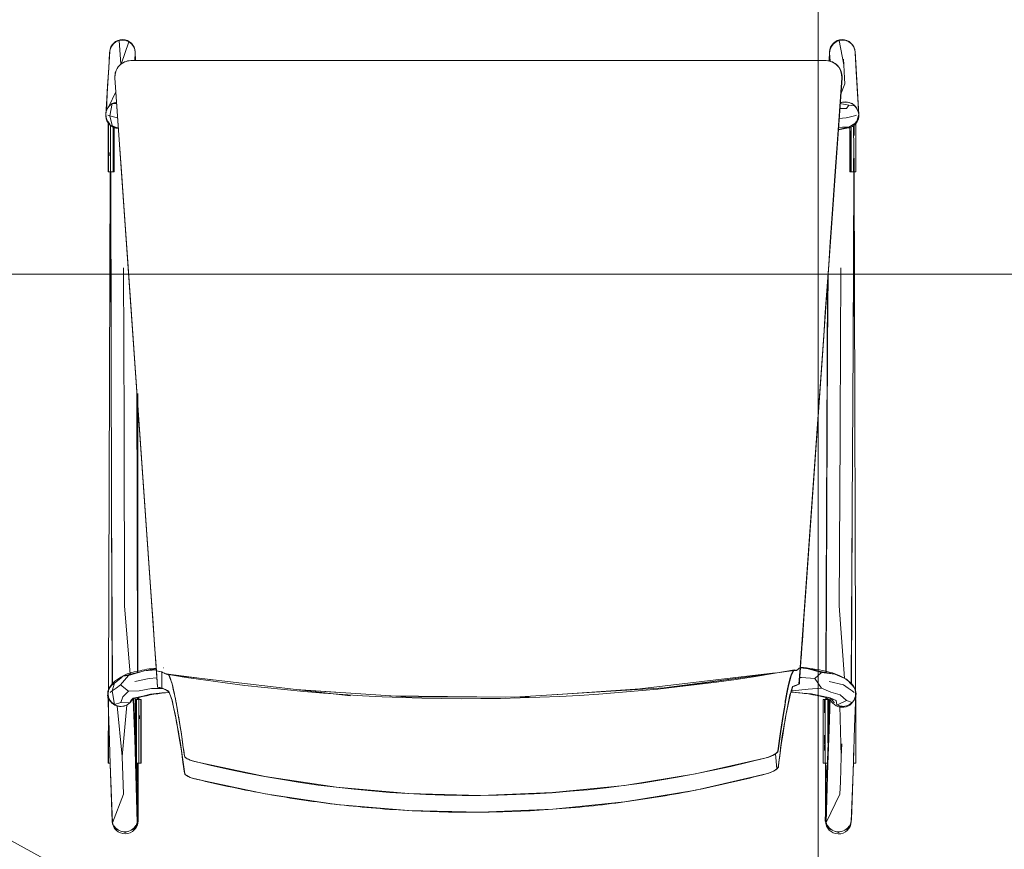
# Model space of a CAD drawing. Header units: millimetres. Extents: x -2932 to 42461, y -10716 to 17298.
# Tile 47 of 168: x 15497 to 16127, y 3817 to 4347. Entities that reach past the tile are written whole.
import ezdxf

# ---------------------------------------------------------------- set-up
doc = ezdxf.new("R2010")
doc.units = ezdxf.units.MM
doc.header["$MEASUREMENT"] = 0
doc.linetypes.add('Small Dashed', pattern=[282.222222, 141.111111, -141.111111])
doc.layers.add('Chair-1_Pen_No__62', color=7, linetype='Continuous', lineweight=20, true_color=0xaaaaaa)
doc.layers.add('SA_LAGI_Pen_No__102', color=7, linetype='Continuous', lineweight=13, true_color=0xcccccc)
doc.layers.add('I-FURN.IFC Model_Pen_No__2', color=8, linetype='Continuous', lineweight=15)
doc.layers.add('SA_LAGI_Pen_No__1', color=7, linetype='Continuous', lineweight=13)

msp = doc.modelspace()

# ---------------------------------------------------------------- hatches: boundary and pattern name
at = {"layer": 'SA_LAGI_Pen_No__102', "linetype": 'Continuous', "lineweight": 13, "true_color": 0xcccccc}
h = msp.add_hatch(dxfattribs=at)
h.set_pattern_fill('Grid_60x60_0001', color=254, style=0, pattern_type=2)
h.set_pattern_definition([(180, (15407.45, 4784), (0, 600), []), (270, (15407.45, 4784), (600, 0), [])])
h.paths.add_polyline_path([(16188.75, 3445.5), (16188.75, 6010), (11558, 6010), (11558, 4360), (8190, 4360), (8190, 4478.5), (8790, 4476), (8790, 6010), (5453.75, 6010), (5453.75, 3445.5)])

# ---------------------------------------------------------------- linework, layer by layer
at = {"layer": 'Chair-1_Pen_No__62', "color": 253, "linetype": 'Continuous', "lineweight": 20, "true_color": 0xaaaaaa}
for p, q in [((15554.63, 4326.83), (15552.23, 4286.53)), ((15571.14, 4321.06), (15570.95, 4326.6)), ((16015.03, 4326.6), (16014.83, 4320.83)), ((16033.75, 4286.53), (16031.35, 4326.83)), ((15568.17, 4321.06), (15571.14, 4321.06)), ((16012.9, 4321.06), (15571.14, 4321.06)), ((15585.22, 3920.16), (15557.96, 4310.1)), ((16023.06, 4310.06), (15996.25, 3932.92)), ((15553.7, 4281.31), (15553.7, 4249.93)), ((15557.42, 4249.93), (15557.42, 4278.26)), ((16026.12, 4277.9), (16020.7, 4276.85)), ((16028.11, 4249.93), (16028.11, 4278.29)), ((16031.88, 4249.93), (16031.88, 4280.79)), ((15553.7, 4249.93), (15554.89, 4249.93)), ((15554.89, 4249.93), (15553.88, 3918.72)), ((15555.19, 4249.93), (15557.42, 4249.93)), ((16030.62, 4249.93), (16028.11, 4249.93)), ((16031.87, 3871.72), (16030.72, 4249.93)), ((16030.72, 4249.93), (16031.88, 4249.93)), ((16013.7, 4178.39), (16012.59, 3930.4)), ((15572.59, 3930.4), (15572.59, 4108.2)), ((15996.25, 3932.92), (15995.5, 3922.27)), ((15991.45, 3920.63), (15990.19, 3916.96)), ((15995.5, 3922.27), (15991.45, 3920.63)), ((15553.86, 3913.34), (15553.73, 3871.72)), ((15569.7, 3912.41), (15572.45, 3846.36)), ((15571, 3912.36), (15572.7, 3835.33)), ((15573.34, 3912.36), (15571, 3912.36)), ((15573.3, 3912.37), (15573.3, 3913.62)), ((15574.71, 3912.37), (15573.3, 3912.37)), ((15574.71, 3871.72), (15574.71, 3912.37)), ((16012.68, 3912.37), (16010.87, 3912.37)), ((16010.87, 3912.37), (16010.87, 3871.72)), ((16015.25, 3912.28), (16012.28, 3834.6)), ((16012.68, 3913.62), (16012.68, 3912.37)), ((15553.73, 3871.72), (15554.89, 3871.72)), ((15554.89, 3871.72), (15556.24, 3834.38)), ((15572.76, 3834.68), (15572.76, 3871.72)), ((15572.76, 3871.72), (15574.71, 3871.72)), ((16010.87, 3871.72), (16012.48, 3871.72)), ((16012.48, 3871.72), (16012.48, 3834.6)), ((16028.97, 3834.3), (16030.32, 3871.72)), ((16030.32, 3871.72), (16031.87, 3871.72))]:
    msp.add_line(p, q, dxfattribs=at)
for centre, radius, start, end in [((15562.78, 4326.31), 8.17, 2, 176.346), ((16023.2, 4326.31), 8.17, 3.654, 178), ((15568.17, 4310.82), 10.24, 90, 184), ((16012.84, 4310.79), 10.24, 355.93346, 90), ((16012.58, 4310.44), 10.62, 77.79873, 88.31186), ((15560.56, 4286.17), 8.52, 100.23531, 267.76469), ((16025.11, 4286.02), 8.53, 9.17503, 111.9724), ((15560.49, 4286.04), 8.27, 176.59756, 214.87163), ((16025.49, 4286.04), 8.27, 320.57524, 3.40244), ((16025.61, 4285.74), 7.86, 273.69092, 320.7142), ((15576.12, 3902.43), 28.18, 97.18225, 134.81775), ((15587.63, 3875.27), 57.13, 93.26394, 105.25254), ((15583.54, 3917.51), 13.12, 67.96478, 85.84205), ((15588.59, 3931.01), 1.72, 70.80131, 77.81788), ((15783.71, 5109.37), 1196.49, 260.73489, 280.05635), ((15996.59, 3931.01), 1.72, 102.18212, 138.23616), ((15988.39, 3827.96), 105.26, 76.70713, 85.71797), ((16007.16, 3897.72), 33.12, 49.04436, 80.56561), ((15560.66, 3916.01), 7.3, 158.20163, 201.4478), ((15563.42, 3915.22), 10.16, 134.81775, 159.83951), ((15584.68, 3908.84), 11.33, 44.72972, 87.24329), ((16023.53, 3916.58), 8.16, 10.95564, 49.04436), ((15561.71, 3916.42), 8.49, 188.91463, 299.08537), ((15562.1, 3915.72), 7.68, 299.08537, 330.91463), ((15577.29, 3895.71), 18.35, 102.57701, 117.50576), ((15599.96, 3812.27), 104.79, 93.95819, 104.74042), ((15518.68, 3887.34), 79.69, 18.29822, 21.70253), ((15126.91, 3806.23), 479.33, 7.00637, 12.7929), ((16334.59, 3834.81), 353.9, 166.57579, 174.40609), ((15986.02, 3812.28), 104.79, 75.25942, 87.625), ((16024.16, 3934.21), 23.67, 240.45434, 249.04299), ((16023.23, 3915.71), 8.36, 205.5535, 348.99917), ((15610.07, 3872.39), 10.68, 226.11702, 256.04596), ((15564.49, 3834.68), 8.26, 182.0741, 0), ((16020.73, 3834.6), 8.25, 180, 357.9259)]:
    msp.add_arc(centre, radius, start, end, dxfattribs=at)
for centre, major_axis, ratio, start_param, end_param in [((15973.55, 3877.46), (-8.5, -2.28), 0.284931, 1.669025, 3.018263), ((15609.43, 3874.65), (6.98, -1.79), 0.284425, 3.267269, 4.629376), ((15787.01, 4590.32), (-740.94, -5.15), 0.997767, 1.320332, 1.819571)]:
    msp.add_ellipse(centre, major_axis=major_axis, ratio=ratio, start_param=start_param, end_param=end_param, dxfattribs=at)
for points, knots in [([(15982.07, 3879.42), (15982.35, 3881.65), (15982.62, 3883.8), (15982.89, 3885.89), (15983.17, 3887.97), (15983.44, 3889.99), (15983.72, 3891.92), (15983.99, 3893.85), (15984.27, 3895.69), (15984.55, 3897.48), (15984.82, 3899.26), (15985.1, 3900.99), (15985.37, 3902.69), (15985.64, 3904.4), (15985.91, 3906.08), (15986.17, 3907.7), (15986.43, 3909.33), (15986.7, 3910.9), (15986.97, 3912.45), (15987.24, 3914.01), (15987.51, 3915.55), (15987.79, 3917.02), (15988.06, 3918.48), (15988.34, 3919.88), (15988.61, 3921.16), (15988.89, 3922.45), (15989.16, 3923.63), (15989.44, 3924.7), (15989.72, 3925.77), (15989.99, 3926.74), (15990.27, 3927.57), (15990.55, 3928.41), (15990.83, 3929.12), (15991.11, 3929.7), (15991.25, 3929.99), (15991.39, 3930.24), (15991.53, 3930.47), (15991.67, 3930.69), (15991.81, 3930.88), (15991.95, 3931.01), (15992.09, 3931.14), (15992.23, 3931.2), (15992.38, 3931.21), (15992.52, 3931.22), (15992.66, 3931.17), (15992.81, 3931.11), (15992.95, 3931.05), (15993.09, 3930.99), (15993.24, 3930.95), (15993.38, 3930.91), (15993.52, 3930.91), (15993.66, 3930.94), (15993.8, 3930.97), (15993.94, 3931.04), (15994.08, 3931.12), (15994.22, 3931.2), (15994.35, 3931.29), (15994.49, 3931.39), (15994.77, 3931.59), (15995.04, 3931.84), (15995.31, 3932.15)], [0, 0, 0, 0, 1, 1, 1, 2, 2, 2, 3, 3, 3, 4, 4, 4, 5, 5, 5, 6, 6, 6, 7, 7, 7, 8, 8, 8, 9, 9, 9, 10, 10, 10, 11, 11, 11, 12, 12, 12, 13, 13, 13, 14, 14, 14, 15, 15, 15, 16, 16, 16, 17, 17, 17, 18, 18, 18, 19, 19, 19, 20, 20, 20, 20]), ([(15588.46, 3929.68), (15588.8, 3929.53), (15589.13, 3929.38), (15589.47, 3929.23), (15589.64, 3929.15), (15589.81, 3929.08), (15589.98, 3929), (15590.15, 3928.92), (15590.31, 3928.83), (15590.48, 3928.77), (15590.65, 3928.71), (15590.82, 3928.67), (15590.99, 3928.64), (15591.16, 3928.62), (15591.33, 3928.61), (15591.51, 3928.58), (15591.68, 3928.55), (15591.85, 3928.5), (15592.02, 3928.38), (15592.19, 3928.27), (15592.36, 3928.09), (15592.53, 3927.83), (15592.7, 3927.57), (15592.87, 3927.24), (15593.04, 3926.86), (15593.2, 3926.48), (15593.37, 3926.05), (15593.54, 3925.58), (15593.88, 3924.65), (15594.22, 3923.56), (15594.55, 3922.36), (15594.72, 3921.75), (15594.88, 3921.12), (15595.05, 3920.45), (15595.21, 3919.78), (15595.37, 3919.07), (15595.53, 3918.33), (15595.7, 3917.59), (15595.86, 3916.82), (15596.02, 3916.03), (15596.19, 3915.24), (15596.35, 3914.42), (15596.52, 3913.58), (15596.68, 3912.74), (15596.85, 3911.87), (15597.01, 3910.97), (15597.18, 3910.06), (15597.35, 3909.12), (15597.51, 3908.17), (15597.85, 3906.26), (15598.18, 3904.29), (15598.51, 3902.33), (15598.84, 3900.38), (15599.18, 3898.45), (15599.51, 3896.44), (15599.84, 3894.44), (15600.17, 3892.37), (15600.5, 3890.2), (15600.82, 3888.04), (15601.15, 3885.77), (15601.48, 3883.43), (15601.8, 3881.09), (15602.13, 3878.68), (15602.45, 3876.18)], [0, 0, 0, 0, 1, 1, 1, 2, 2, 2, 3, 3, 3, 4, 4, 4, 5, 5, 5, 6, 6, 6, 7, 7, 7, 8, 8, 8, 9, 9, 9, 10, 10, 10, 11, 11, 11, 12, 12, 12, 13, 13, 13, 14, 14, 14, 15, 15, 15, 16, 16, 16, 17, 17, 17, 18, 18, 18, 19, 19, 19, 20, 20, 20, 21, 21, 21, 21]), ([(15975.27, 3865), (15977.24, 3865.6), (15979.05, 3866.37), (15980.33, 3867.15), (15980.97, 3867.54), (15981.49, 3867.93), (15981.83, 3868.3), (15982.01, 3868.48), (15982.14, 3868.66), (15982.23, 3868.83), (15982.32, 3869), (15982.37, 3869.16), (15982.38, 3869.31)], [0, 0, 0, 0, 1, 1, 1, 2, 2, 2, 3, 3, 3, 4, 4, 4, 4]), ([(15607.49, 3862.03), (15622.6, 3858.29), (15637.77, 3855.02), (15652.99, 3852.25), (15668.21, 3849.47), (15683.48, 3847.17), (15698.84, 3845.36), (15714.2, 3843.55), (15729.64, 3842.21), (15745.12, 3841.36), (15752.86, 3840.94), (15760.62, 3840.64), (15768.36, 3840.45), (15776.1, 3840.27), (15783.83, 3840.21), (15791.57, 3840.27), (15799.3, 3840.34), (15807.03, 3840.52), (15814.77, 3840.83), (15822.51, 3841.14), (15830.25, 3841.56), (15837.99, 3842.11), (15853.45, 3843.21), (15868.87, 3844.8), (15884.2, 3846.86), (15899.52, 3848.92), (15914.75, 3851.46), (15929.93, 3854.49), (15945.1, 3857.51), (15960.22, 3861.02), (15975.27, 3865)], [0, 0, 0, 0, 1, 1, 1, 2, 2, 2, 3, 3, 3, 4, 4, 4, 5, 5, 5, 6, 6, 6, 7, 7, 7, 8, 8, 8, 9, 9, 9, 10, 10, 10, 10])]:
    msp.add_open_spline(points, degree=3, knots=knots, dxfattribs=at)
at = {"layer": 'I-FURN.IFC Model_Pen_No__2', "color": 8, "linetype": 'Continuous', "lineweight": 15}
for p, q in [((15556.97, 4331.73), (15558.65, 4333.03)), ((15558.65, 4333.03), (15560.62, 4333.84)), ((15560.62, 4333.84), (15562.73, 4334.13)), ((15560.62, 4333.84), (15561.76, 4318.76)), ((15561.94, 4318.89), (15566.82, 4333.05)), ((15562.73, 4334.13), (15564.85, 4333.86)), ((15564.85, 4333.86), (15566.82, 4333.05)), ((15566.82, 4333.05), (15568.52, 4331.77)), ((16017.5, 4331.78), (16019.2, 4333.06)), ((16019.2, 4333.06), (16021.18, 4333.86)), ((16021.18, 4333.86), (16023.29, 4334.13)), ((16021.18, 4333.86), (16024.22, 4318.43)), ((16023.29, 4334.13), (16025.41, 4333.84)), ((16025.41, 4333.84), (16027.37, 4333.02)), ((16027.37, 4333.02), (16029.06, 4331.72)), ((15554.6, 4325.99), (15554.87, 4328.09)), ((15554.87, 4328.09), (15555.68, 4330.05)), ((15555.68, 4330.05), (15556.97, 4331.73)), ((15568.52, 4331.77), (15569.82, 4330.1)), ((15569.39, 4330.83), (15569.2, 4330.9)), ((15569.82, 4330.1), (15569.39, 4330.83)), ((15569.82, 4330.1), (15570.65, 4328.14)), ((15570.65, 4328.14), (15570.94, 4326.05)), ((16015.08, 4326.06), (16015.37, 4328.16)), ((16015.37, 4328.16), (16016.2, 4330.11)), ((16016.2, 4330.11), (16017.5, 4331.78)), ((16016.63, 4330.84), (16016.2, 4330.11)), ((16016.83, 4330.91), (16016.63, 4330.84)), ((16029.06, 4331.72), (16030.34, 4330.04)), ((16030.34, 4330.04), (16031.15, 4328.08)), ((16031.15, 4328.08), (16031.41, 4325.98)), ((15554.01, 4316.18), (15554.6, 4325.99)), ((15565.78, 4320.78), (15563.52, 4319.94)), ((15568.17, 4321.06), (15565.78, 4320.78)), ((15642.25, 4321.06), (15568.17, 4321.06)), ((15570.94, 4326.05), (15570.63, 4321.06)), ((15716.33, 4321.06), (15642.25, 4321.06)), ((15790.41, 4321.06), (15716.33, 4321.06)), ((15864.49, 4321.06), (15790.41, 4321.06)), ((15938.57, 4321.06), (15864.49, 4321.06)), ((16012.64, 4321.06), (15938.57, 4321.06)), ((16015.05, 4320.78), (16012.64, 4321.06)), ((16017.31, 4319.94), (16015.05, 4320.78)), ((16015.47, 4320.62), (16015.08, 4326.06)), ((16015.47, 4320.62), (16015.47, 4320.64)), ((16024.22, 4318.43), (16024.01, 4321.96)), ((16031.98, 4314.05), (16031.41, 4325.98)), ((15554.01, 4316.18), (15553.32, 4305)), ((15558.72, 4314.76), (15558.07, 4312.48)), ((15559.89, 4316.84), (15558.72, 4314.76)), ((15561.52, 4318.6), (15559.89, 4316.84)), ((15563.52, 4319.94), (15561.52, 4318.6)), ((16019.31, 4318.6), (16017.31, 4319.94)), ((16020.93, 4316.84), (16019.31, 4318.6)), ((16022.1, 4314.76), (16020.93, 4316.84)), ((16022.76, 4312.47), (16022.1, 4314.76)), ((16024.72, 4309.8), (16024.22, 4318.43)), ((16031.98, 4314.05), (16032.65, 4303.42)), ((15558.07, 4312.48), (15557.96, 4310.1)), ((15557.96, 4310.1), (15560.11, 4279.28)), ((16020.73, 4279.54), (16022.86, 4310.1)), ((16022.86, 4310.1), (16022.76, 4312.47)), ((16024.93, 4306.26), (16024.72, 4309.8)), ((15552.33, 4288.47), (15553.32, 4305)), ((15553.32, 4305), (15552.49, 4288.95)), ((16022.1, 4299.14), (16024.93, 4306.26)), ((16033.76, 4285.95), (16032.65, 4303.42)), ((15554.1, 4291.78), (15558.58, 4301.13)), ((15552.34, 4288.58), (15553.16, 4290.55)), ((15553.16, 4290.55), (15554.45, 4292.24)), ((15554.45, 4292.24), (15556.14, 4293.55)), ((15554.62, 4285.81), (15556.14, 4293.55)), ((15556.14, 4293.55), (15558.1, 4294.37)), ((15556.14, 4293.55), (15559.11, 4293.57)), ((15558.1, 4294.37), (15559.05, 4294.5)), ((16021.49, 4290.47), (16025.87, 4290.5)), ((16021.71, 4293.53), (16027.42, 4292.63)), ((16021.72, 4293.77), (16023.26, 4294.4)), ((16023.26, 4294.4), (16025.37, 4294.66)), ((16025.37, 4294.66), (16027.48, 4294.37)), ((16027.42, 4292.63), (16025.87, 4290.5)), ((16027.42, 4292.63), (16031.13, 4292.24)), ((16027.48, 4294.37), (16029.44, 4293.55)), ((16029.44, 4293.55), (16031.13, 4292.24)), ((16031.13, 4292.24), (16032.43, 4290.55)), ((16031.41, 4291.7), (16031.14, 4291.9)), ((16032.69, 4290.01), (16031.41, 4291.7)), ((16032.43, 4290.55), (16032.58, 4290.18)), ((16033.5, 4288.05), (16032.69, 4290.01)), ((15552.07, 4286.48), (15552.34, 4288.58)), ((15552.34, 4284.37), (15552.07, 4286.48)), ((15553.16, 4282.42), (15552.34, 4284.37)), ((15552.42, 4284.18), (15552.47, 4283.87)), ((15552.47, 4283.87), (15553.29, 4281.92)), ((15553.34, 4286.14), (15554.62, 4285.81)), ((15554.62, 4285.81), (15557.17, 4285.14)), ((15554.62, 4285.81), (15556.12, 4279.52)), ((15557.17, 4285.14), (15559.75, 4284.47)), ((16025.6, 4284.41), (16021.04, 4284.04)), ((16028.41, 4285.14), (16025.6, 4284.41)), ((16030.96, 4285.81), (16028.41, 4285.14)), ((16032.24, 4286.14), (16030.96, 4285.81)), ((16033.24, 4284.37), (16032.43, 4282.42)), ((16032.65, 4281.91), (16033.47, 4283.86)), ((16033.47, 4286.15), (16033.24, 4284.37)), ((16033.47, 4283.86), (16033.76, 4285.95)), ((16033.76, 4285.95), (16033.5, 4288.05)), ((15554.45, 4280.74), (15553.16, 4282.42)), ((15553.29, 4281.92), (15554.6, 4280.25)), ((15553.79, 4278.24), (15553.79, 4281.28)), ((15553.79, 4249.93), (15553.79, 4278.24)), ((15554.63, 4280.6), (15554.45, 4280.74)), ((15554.6, 4280.25), (15556.29, 4278.96)), ((15555.08, 4279.78), (15555.07, 4273.7)), ((15555.08, 4279.78), (15555.08, 4279.88)), ((15560.13, 4277.75), (15556.17, 4279.44)), ((15556.29, 4278.96), (15558.27, 4278.16)), ((15556.77, 4275.33), (15556.77, 4278.77)), ((15557.39, 4272.79), (15557.41, 4278.51)), ((15558.27, 4278.16), (15559.57, 4277.99)), ((15560.11, 4279.28), (15561.13, 4264.65)), ((15560.22, 4277.78), (15560.13, 4277.75)), ((15560.13, 4277.75), (15560.22, 4277.75)), ((16019.71, 4264.93), (16020.73, 4279.54)), ((16020.55, 4276.99), (16020.74, 4277.02)), ((16023.41, 4278.49), (16020.63, 4278.11)), ((16027.42, 4278.53), (16020.74, 4277.02)), ((16023.41, 4278.49), (16027.42, 4278.53)), ((16024.94, 4277.97), (16025.55, 4277.89)), ((16025.55, 4277.89), (16027.66, 4278.15)), ((16027.42, 4278.53), (16031.13, 4280.74)), ((16027.42, 4278.53), (16029.43, 4279.45)), ((16027.66, 4278.15), (16029.64, 4278.95)), ((16028.81, 4278.62), (16028.81, 4277.66)), ((16028.81, 4277.66), (16028.81, 4271.2)), ((16029.64, 4278.95), (16031.34, 4280.23)), ((16030.45, 4279.56), (16030.44, 4273.7)), ((16030.84, 4279.86), (16030.84, 4278.93)), ((16030.84, 4278.93), (16030.84, 4278.24)), ((16030.84, 4278.24), (16030.84, 4273.12)), ((16031.13, 4280.74), (16031.03, 4280.67)), ((16032.43, 4282.42), (16031.13, 4280.74)), ((16031.34, 4280.23), (16032.65, 4281.91)), ((16031.8, 4280.82), (16031.8, 4262.26)), ((15555.13, 4269.4), (15555.07, 4273.7)), ((15556.77, 4270.25), (15556.77, 4275.33)), ((15556.77, 4265.17), (15556.77, 4270.25)), ((15557.37, 4266.57), (15557.39, 4272.79)), ((16028.15, 4266.57), (16028.17, 4272.79)), ((16028.17, 4272.79), (16028.19, 4276.12)), ((16028.81, 4271.2), (16028.81, 4264.75)), ((16030.5, 4269.4), (16030.44, 4273.7)), ((15555.14, 4265.13), (15555.13, 4269.4)), ((15555.14, 4265.13), (15555.14, 4260.68)), ((15556.77, 4260.09), (15556.77, 4265.17)), ((15557.37, 4266.57), (15557.37, 4269.07)), ((15557.37, 4266.57), (15557.37, 4256.86)), ((15561.13, 4264.65), (15562.16, 4250.03)), ((16018.68, 4250.31), (16019.71, 4264.93)), ((16028.15, 4266.57), (16028.15, 4256.86)), ((16028.81, 4264.75), (16028.81, 4257.34)), ((16030.51, 4265.13), (16030.5, 4269.4)), ((16030.51, 4265.13), (16030.51, 4260.68)), ((15554.74, 4260.09), (15554.74, 4262.26)), ((15555.11, 4256.44), (15555.14, 4260.68)), ((15556.77, 4253.63), (15556.77, 4260.09)), ((16028.81, 4257.34), (16028.81, 4249.93)), ((16030.48, 4256.44), (16030.51, 4260.68)), ((16030.84, 4258.61), (16030.84, 4254.27)), ((16031.8, 4262.26), (16031.8, 4249.93)), ((15555.11, 4256.44), (15555.11, 4249.93)), ((15556.77, 4249.93), (15556.77, 4253.63)), ((15557.37, 4255.1), (15557.37, 4256.86)), ((15557.37, 4256.86), (15557.4, 4249.93)), ((16028.15, 4256.86), (16028.18, 4249.93)), ((16030.48, 4256.44), (16030.48, 4249.93)), ((16030.84, 4254.27), (16030.84, 4249.93)), ((15553.79, 4249.93), (15553.85, 4249.93)), ((15553.85, 4249.93), (15554.74, 4249.93)), ((15554.74, 4249.93), (15555.11, 4249.93)), ((15555.11, 4249.93), (15555.63, 4249.93)), ((15555.18, 4249.93), (15555.54, 4138.67)), ((15555.37, 4249.93), (15555.54, 4138.67)), ((15555.63, 4249.93), (15556.77, 4249.93)), ((15556.77, 4249.93), (15557.4, 4249.93)), ((15562.16, 4250.03), (15563.23, 4234.66)), ((16017.62, 4235.09), (16018.68, 4250.31)), ((16028.18, 4249.93), (16028.81, 4249.93)), ((16028.81, 4249.93), (16029.95, 4249.93)), ((16029.95, 4249.93), (16030.48, 4249.93)), ((16030.7, 4249.93), (16030.15, 4138.66)), ((16030.15, 4138.66), (16030.51, 4249.93)), ((16030.48, 4249.93), (16030.84, 4249.93)), ((16030.84, 4249.93), (16031.74, 4249.93)), ((16031.74, 4249.93), (16031.8, 4249.93)), ((15563.23, 4234.66), (15564.3, 4219.3)), ((16016.55, 4219.87), (16017.62, 4235.09)), ((16015.53, 4205.2), (16016.55, 4219.87)), ((15564.3, 4219.3), (15565.36, 4204.21)), ((15565.36, 4204.21), (15566.42, 4189.11)), ((16014.5, 4190.54), (16015.53, 4205.2)), ((15563.8, 4088.8), (15563.48, 4188.6)), ((15566.42, 4189.11), (15568.55, 4158.64)), ((16012.36, 4159.83), (16014.5, 4190.54)), ((16021.79, 4088.81), (16022.29, 4188.6)), ((16013.81, 4138.74), (16014.13, 4185.26)), ((16014.04, 4183.85), (16013.81, 4138.74)), ((15568.55, 4158.64), (15569.62, 4143.23)), ((16011.3, 4144.68), (16012.36, 4159.83)), ((16010.24, 4129.52), (16011.3, 4144.68)), ((15555.54, 4138.67), (15555.88, 4034.42)), ((15569.62, 4143.23), (15570.7, 4127.81)), ((16013.81, 4138.74), (16013.29, 4034.49)), ((16030.15, 4138.66), (16029.62, 4034.41)), ((15570.7, 4127.81), (15572.83, 4097.4)), ((16008.13, 4099.38), (16010.24, 4129.52)), ((15571.96, 4109.76), (15572.2, 4034.48)), ((15572.83, 4097.4), (15574.95, 4067.05)), ((16007.07, 4084.28), (16008.13, 4099.38)), ((15563.83, 4080.41), (15563.8, 4088.8)), ((16021.75, 4080.41), (16021.79, 4088.81)), ((16006.02, 4069.17), (16007.07, 4084.28)), ((15564.18, 3972.22), (15563.83, 4080.41)), ((16021.21, 3972.22), (16021.75, 4080.41)), ((16003.9, 4038.85), (16006.02, 4069.17)), ((15574.95, 4067.05), (15577.09, 4036.41)), ((16002.84, 4023.76), (16003.9, 4038.85)), ((15555.88, 4034.42), (15556.24, 3921.91)), ((15556.42, 3922.05), (15555.88, 4034.42)), ((15572.55, 3929.55), (15572.2, 4034.48)), ((15572.2, 4034.48), (15572.36, 3929.52)), ((15577.09, 4036.41), (15578.16, 4021.18)), ((16012.77, 3929.61), (16013.29, 4034.49)), ((16012.96, 3929.57), (16013.29, 4034.49)), ((16028.88, 3922.28), (16029.62, 4034.41)), ((16029.62, 4034.41), (16029.06, 3922.09)), ((15578.16, 4021.18), (15579.22, 4005.95)), ((16001.79, 4008.66), (16002.84, 4023.76)), ((15579.22, 4005.95), (15580.29, 3990.67)), ((16000.73, 3993.53), (16001.79, 4008.66)), ((15999.67, 3978.39), (16000.73, 3993.53)), ((15580.29, 3990.67), (15581.36, 3975.39)), ((15581.36, 3975.39), (15582.35, 3961.22)), ((15998.67, 3964.11), (15999.67, 3978.39)), ((15564.18, 3972.22), (15567.8, 3928.51)), ((16021.21, 3972.22), (16024.62, 3925.91)), ((15997.67, 3949.84), (15998.67, 3964.11)), ((15582.35, 3961.22), (15583.34, 3947.05)), ((15997.37, 3945.55), (15997.67, 3949.84)), ((15583.34, 3947.05), (15583.7, 3941.87)), ((15997.07, 3941.26), (15997.37, 3945.55)), ((15583.7, 3941.87), (15584.07, 3936.69)), ((15584.07, 3936.69), (15584.49, 3930.6)), ((15996.47, 3932.69), (15996.77, 3936.97)), ((15996.77, 3936.97), (15997.07, 3941.26)), ((15576.74, 3930.68), (15566.66, 3927.71)), ((15576.74, 3930.68), (15584.4, 3931.89)), ((15584.44, 3931.32), (15576.74, 3930.68)), ((15584.49, 3930.6), (15585.64, 3930.44)), ((15584.49, 3930.6), (15585.22, 3920.16)), ((15585.64, 3930.44), (15586.78, 3930.28)), ((15586.78, 3930.28), (15587.95, 3930)), ((15587.95, 3930), (15588.46, 3929.68)), ((15587.95, 3930), (15587.95, 3919.68)), ((15912.03, 3919.81), (15992.15, 3931.01)), ((15991.31, 3929.29), (15992.15, 3931.01)), ((15992.15, 3931.01), (15993, 3930.97)), ((15993, 3930.97), (15993.86, 3930.94)), ((15993.86, 3930.94), (15994.27, 3931.24)), ((15994.27, 3931.24), (15994.68, 3931.55)), ((15994.68, 3931.55), (15995.1, 3931.85)), ((15995.1, 3931.85), (15995.51, 3932.15)), ((15995.51, 3932.15), (15995.79, 3932.42)), ((15995.79, 3932.42), (15996.47, 3932.69)), ((15996.26, 3929.63), (15996.47, 3932.69)), ((16001.32, 3931.99), (15996.47, 3932.62)), ((16009.94, 3929.73), (16001.32, 3931.99)), ((16001.32, 3931.99), (16003.61, 3931.79)), ((16009.2, 3930.3), (16003.61, 3931.79)), ((16009.2, 3930.3), (16018.4, 3928.53)), ((15557.68, 3922.78), (15561.67, 3925.95)), ((15561.52, 3921.74), (15566.66, 3927.71)), ((15562.97, 3927.2), (15561.67, 3925.95)), ((15562.97, 3927.2), (15569.65, 3929.01)), ((15566.66, 3927.71), (15562.97, 3927.2)), ((15573.58, 3929.75), (15569.65, 3929.01)), ((15570.69, 3923.81), (15579.86, 3925.87)), ((15579.86, 3925.87), (15584.8, 3926.18)), ((15588.46, 3929.68), (15588.97, 3929.45)), ((15588.97, 3929.45), (15589.47, 3929.22)), ((15589.47, 3929.22), (15589.98, 3929)), ((15589.98, 3929), (15590.48, 3928.77)), ((15590.48, 3928.77), (15591.5, 3928.3)), ((15620.1, 3925), (15590.48, 3928.77)), ((15708.69, 3914.77), (15591.5, 3928.3)), ((15591.5, 3928.3), (15592.52, 3927.83)), ((15592.52, 3927.83), (15593.54, 3925.09)), ((15593.54, 3925.09), (15594.55, 3922.36)), ((15886.39, 3918.34), (15980.19, 3929.34)), ((15909.38, 3919.74), (15964.57, 3927.16)), ((15988.81, 3921.17), (15989.64, 3924.37)), ((15989.64, 3924.37), (15990.47, 3927.58)), ((15990.47, 3927.58), (15991.31, 3929.29)), ((15995.75, 3922.39), (15995.9, 3924.43)), ((15995.9, 3924.43), (15996.07, 3926.86)), ((15996.04, 3926.47), (15997.11, 3926.4)), ((15996.07, 3926.86), (15996.26, 3929.63)), ((15997.11, 3926.4), (16005.72, 3925.87)), ((16005.72, 3925.87), (16009.94, 3929.73)), ((16005.72, 3925.87), (16009.94, 3919.67)), ((16018.4, 3928.53), (16009.94, 3929.73)), ((16014.89, 3923.81), (16024.06, 3921.74)), ((16024.33, 3926.03), (16018.4, 3928.53)), ((16025.88, 3925.35), (16024.33, 3926.03)), ((16025.88, 3925.35), (16029.59, 3921.55)), ((15553.64, 3917.99), (15553.37, 3915.93)), ((15553.6, 3915.99), (15553.88, 3918.04)), ((15554.46, 3919.9), (15553.64, 3917.99)), ((15553.88, 3918.04), (15554.7, 3919.93)), ((15555.75, 3921.55), (15554.46, 3919.9)), ((15554.7, 3919.93), (15555.99, 3921.55)), ((15554.88, 3916.92), (15556.16, 3917.85)), ((15557.44, 3922.81), (15555.75, 3921.55)), ((15555.99, 3921.55), (15557.68, 3922.78)), ((15556.16, 3917.85), (15557.68, 3922.78)), ((15556.16, 3917.85), (15558.71, 3919.7)), ((15557.68, 3909.06), (15556.16, 3917.85)), ((15557.99, 3923.03), (15557.44, 3922.81)), ((15558.71, 3919.7), (15561.52, 3921.74)), ((15561.52, 3921.74), (15566.66, 3917.64)), ((15566.66, 3917.64), (15562.97, 3914.1)), ((15566.66, 3917.64), (15573.56, 3917.91)), ((15581.33, 3919.41), (15573.56, 3917.91)), ((15581.33, 3919.41), (15588.75, 3919.29)), ((15586, 3920.05), (15585.22, 3920.16)), ((15586.78, 3919.94), (15586, 3920.05)), ((15587.95, 3919.68), (15586.78, 3919.94)), ((15588.46, 3919.4), (15587.95, 3919.68)), ((15588.97, 3919.2), (15588.46, 3919.4)), ((15589.48, 3919), (15588.97, 3919.2)), ((15589.98, 3918.8), (15589.48, 3919)), ((15590.49, 3918.6), (15589.98, 3918.8)), ((15591.51, 3918.09), (15590.49, 3918.6)), ((15592.53, 3917.58), (15591.51, 3918.09)), ((15593.54, 3914.77), (15592.53, 3917.58)), ((15594.55, 3922.36), (15595.53, 3917.97)), ((15595.53, 3917.97), (15596.51, 3913.59)), ((15701.38, 3916.8), (15674, 3918.77)), ((15676.91, 3918.44), (15743.99, 3913.96)), ((15813.63, 3913.89), (15909.38, 3919.74)), ((15893.69, 3919.19), (15838.23, 3915.4)), ((15987.99, 3916.81), (15988.81, 3921.17)), ((15990.71, 3917.95), (15989.75, 3915.29)), ((15995.26, 3916.69), (15990.47, 3917.28)), ((15991.29, 3917.88), (15990.67, 3917.84)), ((15991.67, 3920.62), (15990.71, 3917.95)), ((15991.29, 3917.88), (15990.72, 3917.97)), ((16001.32, 3918.9), (15991.29, 3917.88)), ((15992.64, 3920.98), (15991.67, 3920.62)), ((15993.6, 3921.35), (15992.64, 3920.98)), ((15994.08, 3921.56), (15993.6, 3921.35)), ((15994.56, 3921.77), (15994.08, 3921.56)), ((15995.03, 3921.98), (15994.56, 3921.77)), ((15995.51, 3922.19), (15995.03, 3921.98)), ((15995.58, 3922.29), (15995.51, 3922.19)), ((15995.75, 3922.39), (15995.58, 3922.29)), ((16009.94, 3919.67), (16001.32, 3918.9)), ((16009.94, 3919.67), (16015.82, 3917.05)), ((16024.06, 3921.74), (16026.87, 3919.7)), ((16026.87, 3919.7), (16029.42, 3917.85)), ((16029.42, 3917.85), (16030.7, 3916.92)), ((16029.59, 3921.55), (16030.89, 3919.93)), ((16030.89, 3919.93), (16031.7, 3918.04)), ((16031.7, 3918.04), (16031.98, 3915.99)), ((15553.37, 3915.93), (15553.65, 3913.88)), ((15554.2, 3892.88), (15553.37, 3915.93)), ((15553.88, 3913.94), (15553.6, 3915.99)), ((15553.65, 3913.88), (15554.47, 3911.97)), ((15554.7, 3912.01), (15553.88, 3913.94)), ((15554.47, 3911.97), (15555.77, 3910.34)), ((15555.99, 3910.35), (15554.7, 3912.01)), ((15562.97, 3914.1), (15561.67, 3910.53)), ((15568.8, 3911.77), (15567.51, 3910.15)), ((15568.21, 3911.72), (15567.51, 3910.15)), ((15569.65, 3913.16), (15568.21, 3911.72)), ((15569.21, 3912.73), (15568.8, 3911.77)), ((15575.77, 3914.52), (15569.65, 3913.16)), ((15569.8, 3913.2), (15570.4, 3894.96)), ((15571, 3912.36), (15571.1, 3912.36)), ((15571, 3904.93), (15571, 3912.36)), ((15571.1, 3912.36), (15571.09, 3907.14)), ((15571.1, 3912.36), (15571.69, 3912.36)), ((15571.69, 3912.36), (15572.8, 3912.36)), ((15571.69, 3908.65), (15571.69, 3912.36)), ((15572.38, 3913.77), (15572.38, 3912.36)), ((15572.6, 3912.36), (15572.6, 3913.82)), ((15572.8, 3912.36), (15573.31, 3912.36)), ((15573.31, 3912.36), (15573.66, 3912.36)), ((15573.31, 3905.98), (15573.31, 3912.36)), ((15573.66, 3912.36), (15574.57, 3912.36)), ((15574.57, 3912.36), (15574.64, 3912.36)), ((15574.64, 3884.05), (15574.64, 3912.36)), ((15580.74, 3915.85), (15575.77, 3914.52)), ((15580.74, 3915.85), (15588.03, 3916.63)), ((15588.03, 3916.63), (15592.77, 3916.9)), ((15594.55, 3911.97), (15593.54, 3914.77)), ((15595.53, 3907.51), (15594.55, 3911.97)), ((15596.51, 3913.59), (15597.51, 3907.97)), ((15733.55, 3914.65), (15808.09, 3913.9)), ((15743.99, 3913.96), (15822.98, 3913.88)), ((15986.37, 3907.58), (15987.17, 3912.46)), ((15987.17, 3912.46), (15987.99, 3916.81)), ((15988.81, 3910.87), (15987.87, 3906.45)), ((15989.75, 3915.29), (15988.81, 3910.87)), ((16003.61, 3915.94), (15995.26, 3916.69)), ((16009.2, 3914.66), (16003.61, 3915.94)), ((16015.45, 3913.46), (16009.2, 3914.66)), ((16010.95, 3912.36), (16011.01, 3912.36)), ((16010.95, 3912.36), (16010.95, 3900.04)), ((16011.01, 3912.36), (16011.92, 3912.36)), ((16011.92, 3912.36), (16012.27, 3912.36)), ((16011.92, 3908.11), (16011.92, 3912.36)), ((16012.27, 3912.36), (16012.78, 3912.36)), ((16012.27, 3905.98), (16012.27, 3912.36)), ((16012.68, 3912.36), (16012.69, 3913.99)), ((16012.78, 3912.36), (16013.89, 3912.36)), ((16012.9, 3912.36), (16012.91, 3913.94)), ((16019.2, 3911.76), (16013.55, 3913.82)), ((16013.89, 3912.36), (16014.48, 3912.36)), ((16013.89, 3912.36), (16013.89, 3904.93)), ((16014.48, 3912.36), (16014.47, 3907.14)), ((16014.48, 3912.36), (16014.58, 3912.36)), ((16014.58, 3912.36), (16014.58, 3908.65)), ((16014.85, 3892.94), (16015.5, 3913.11)), ((16015.45, 3913.46), (16019.2, 3911.76)), ((16021.87, 3915.44), (16015.82, 3917.05)), ((16016.63, 3912), (16016.05, 3912.91)), ((16016.66, 3912.05), (16016.67, 3912.03)), ((16016.67, 3912.03), (16017.96, 3910.38)), ((16019.2, 3911.76), (16019.76, 3908.92)), ((16020.07, 3909.05), (16025.88, 3911.62)), ((16021.87, 3915.44), (16025.88, 3911.62)), ((16025.88, 3911.62), (16029.59, 3910.35)), ((16030.89, 3912.01), (16029.59, 3910.35)), ((16031.7, 3913.94), (16030.89, 3912.01)), ((16031.06, 3894.93), (16031.9, 3915.45)), ((16031.98, 3915.99), (16031.7, 3913.94)), ((16031.78, 3912.36), (16031.8, 3912.36)), ((16031.8, 3912.36), (16031.8, 3884.05)), ((15555.77, 3910.34), (15557.46, 3909.08)), ((15557.68, 3909.06), (15555.99, 3910.35)), ((15557.46, 3909.08), (15559.43, 3908.3)), ((15561.67, 3910.53), (15557.68, 3909.06)), ((15558.77, 3908.6), (15557.68, 3909.06)), ((15559.43, 3908.3), (15559.59, 3908.28)), ((15559.43, 3908.3), (15562.66, 3875.99)), ((15559.64, 3908.23), (15559.57, 3908.27)), ((15561.75, 3907.93), (15559.64, 3908.23)), ((15561.67, 3910.53), (15567.51, 3910.15)), ((15563.86, 3908.16), (15561.75, 3907.93)), ((15562.66, 3875.99), (15565.61, 3908.83)), ((15565.82, 3908.92), (15563.86, 3908.16)), ((15567.51, 3910.15), (15565.82, 3908.92)), ((15571, 3897.5), (15571, 3904.93)), ((15571.09, 3907.14), (15571.07, 3900.54)), ((15571.69, 3902.2), (15571.69, 3908.65)), ((15573.31, 3905.98), (15573.28, 3901.97)), ((15596.51, 3903.05), (15595.53, 3907.51)), ((15597.51, 3907.97), (15598.51, 3902.35)), ((15985.57, 3902.7), (15986.37, 3907.58)), ((15987.87, 3906.45), (15986.95, 3900.99)), ((16011.92, 3903.86), (16011.92, 3908.11)), ((16012.27, 3905.98), (16012.25, 3901.97)), ((16013.89, 3904.93), (16013.89, 3897.5)), ((16014.47, 3907.14), (16014.45, 3900.54)), ((16014.58, 3908.65), (16014.58, 3902.2)), ((16017.96, 3910.38), (16018.03, 3910.33)), ((16019.76, 3908.92), (16019.64, 3909)), ((16019.76, 3908.92), (16019.84, 3908.95)), ((16021.73, 3908.16), (16019.76, 3908.92)), ((16019.86, 3909.03), (16021.62, 3908.31)), ((16021.62, 3908.31), (16023.07, 3908.12)), ((16021.62, 3908.31), (16021.62, 3908.22)), ((16021.62, 3908.2), (16022.57, 3875.99)), ((16023.83, 3907.93), (16021.73, 3908.16)), ((16025.94, 3908.23), (16023.83, 3907.93)), ((16027.91, 3909.06), (16025.94, 3908.23)), ((16029.59, 3910.35), (16027.91, 3909.06)), ((15553.79, 3900.04), (15553.79, 3904.38)), ((15553.79, 3871.72), (15553.79, 3900.04)), ((15570.28, 3898.54), (15571, 3889.84)), ((15571.12, 3895.1), (15571.07, 3900.54)), ((15571.69, 3897.12), (15571.69, 3902.2)), ((15573.27, 3897.47), (15573.28, 3901.97)), ((15573.66, 3902.2), (15573.66, 3900.04)), ((15597.51, 3897.35), (15596.51, 3903.05)), ((15598.51, 3902.35), (15599.5, 3896.28)), ((15984.75, 3897.31), (15985.57, 3902.7)), ((15986.95, 3900.99), (15986.03, 3895.53)), ((16010.95, 3900.04), (16010.95, 3871.72)), ((16012.24, 3897.47), (16012.25, 3901.97)), ((16014.5, 3895.1), (16014.45, 3900.54)), ((16014.58, 3902.2), (16014.58, 3897.12)), ((15554.2, 3892.88), (15554.94, 3871)), ((15571.23, 3871.87), (15570.4, 3894.96)), ((15571, 3891.06), (15571, 3897.5)), ((15571.12, 3889.5), (15571.12, 3895.1)), ((15571.69, 3892.04), (15571.69, 3897.12)), ((15571.69, 3886.96), (15571.69, 3892.04)), ((15573.27, 3897.47), (15573.29, 3893.33)), ((15573.29, 3893.33), (15573.31, 3888.4)), ((15598.51, 3891.65), (15597.51, 3897.35)), ((15599.5, 3896.28), (15600.49, 3890.22)), ((15983.92, 3891.93), (15984.75, 3897.31)), ((15986.03, 3895.53), (15985.1, 3889.57)), ((16012.24, 3897.47), (16012.26, 3893.33)), ((16012.26, 3893.33), (16012.28, 3888.4)), ((16013.89, 3897.5), (16013.89, 3891.06)), ((16014.85, 3892.94), (16014.02, 3871.07)), ((16014.5, 3889.5), (16014.5, 3895.1)), ((16014.58, 3897.12), (16014.58, 3892.04)), ((16014.58, 3892.04), (16014.58, 3886.96)), ((16031.06, 3894.93), (16030.28, 3872.62)), ((15571, 3884.61), (15571, 3891.06)), ((15571.07, 3881.88), (15571.12, 3889.5)), ((15571.69, 3881.88), (15571.69, 3886.96)), ((15573.31, 3888.4), (15573.35, 3884.42)), ((15599.5, 3885.54), (15598.51, 3891.65)), ((15600.49, 3890.22), (15601.47, 3883.21)), ((15982.27, 3879.44), (15983.92, 3891.93)), ((15985.1, 3889.57), (15984.17, 3883.6)), ((16011.92, 3884.05), (16011.92, 3889.44)), ((16012.28, 3888.4), (16012.32, 3884.42)), ((16013.89, 3891.06), (16013.89, 3884.61)), ((16014.45, 3882.33), (16014.5, 3889.5)), ((16014.58, 3886.96), (16014.58, 3885.8)), ((15571, 3879.16), (15571, 3884.61)), ((15571.07, 3881.88), (15571.07, 3876.8)), ((15571.69, 3875.44), (15571.69, 3881.88)), ((15573.31, 3877.87), (15573.35, 3884.42)), ((15574.64, 3871.72), (15574.64, 3884.05)), ((15600.49, 3879.44), (15599.5, 3885.54)), ((15601.47, 3872.33), (15600.49, 3879.44)), ((15601.47, 3883.21), (15602.44, 3876.2)), ((15982.02, 3878.85), (15982.27, 3879.44)), ((15984.17, 3883.6), (15983.22, 3876.41)), ((16011.92, 3879.76), (16011.92, 3883.54)), ((16012.27, 3877.87), (16012.32, 3884.42)), ((16022.57, 3875.99), (16022.85, 3883.89)), ((16031.8, 3884.05), (16031.8, 3871.72)), ((15563.49, 3851.85), (15562.66, 3875.99)), ((15571, 3878.29), (15571, 3879.16)), ((15571.08, 3876.17), (15571.07, 3876.8)), ((15571.69, 3871.72), (15571.69, 3875.44)), ((15573.31, 3877.87), (15573.31, 3871.72)), ((15602.44, 3876.2), (15602.66, 3875.72)), ((15602.66, 3875.72), (15603.16, 3875.19)), ((15603.16, 3875.19), (15603.93, 3874.64)), ((15603.93, 3874.64), (15604.94, 3874.09)), ((15604.94, 3874.09), (15606.13, 3873.56)), ((15606.13, 3873.56), (15607.47, 3873.08)), ((15929.42, 3864.82), (15974.43, 3875.04)), ((15974.43, 3875.04), (15976.17, 3875.56)), ((15976.17, 3875.56), (15977.79, 3876.16)), ((15977.79, 3876.16), (15979.24, 3876.83)), ((15979.24, 3876.83), (15980.46, 3877.52)), ((15980.46, 3877.52), (15981.4, 3878.2)), ((15980.46, 3877.52), (15981.4, 3867.97)), ((15981.4, 3878.2), (15982.02, 3878.85)), ((15983.22, 3876.41), (15982.27, 3869.22)), ((16012.27, 3877.87), (16012.27, 3871.72)), ((16013.89, 3879.16), (16013.89, 3871.72)), ((16021.98, 3859.75), (16022.57, 3875.99)), ((16030.48, 3878.33), (16030.48, 3878.24)), ((16030.48, 3878.24), (16030.48, 3871.72)), ((15553.85, 3871.72), (15553.79, 3871.72)), ((15554.74, 3871.72), (15553.85, 3871.72)), ((15554.92, 3871.72), (15554.74, 3871.72)), ((15554.94, 3871), (15556.43, 3833.55)), ((15556.15, 3835.6), (15554.94, 3871)), ((15571.23, 3871.87), (15572.48, 3835.66)), ((15572.21, 3833.6), (15571.23, 3871.87)), ((15571.69, 3871.72), (15571.24, 3871.72)), ((15572.8, 3871.72), (15571.69, 3871.72)), ((15572.45, 3871.72), (15572.53, 3864.24)), ((15572.62, 3871.72), (15572.46, 3870.69)), ((15573.31, 3871.72), (15572.8, 3871.72)), ((15573.66, 3871.72), (15573.31, 3871.72)), ((15574.57, 3871.72), (15573.66, 3871.72)), ((15574.64, 3871.72), (15574.57, 3871.72)), ((15602.44, 3865.22), (15601.47, 3872.33)), ((15607.47, 3873.08), (15608.9, 3872.68)), ((15608.9, 3872.68), (15654.03, 3863.03)), ((15980.46, 3867.27), (15979.24, 3866.57)), ((15981.4, 3867.97), (15980.46, 3867.27)), ((15982.02, 3868.62), (15981.4, 3867.97)), ((15982.27, 3869.22), (15982.02, 3868.62)), ((16011.01, 3871.72), (16010.95, 3871.72)), ((16011.92, 3871.72), (16011.01, 3871.72)), ((16012.27, 3871.72), (16011.92, 3871.72)), ((16012.78, 3871.72), (16012.27, 3871.72)), ((16012.53, 3871.72), (16013.25, 3860.65)), ((16014.02, 3871.07), (16012.67, 3835.67)), ((16013.89, 3871.72), (16012.78, 3871.72)), ((16012.94, 3833.62), (16014.02, 3871.07)), ((16014.05, 3871.72), (16013.89, 3871.72)), ((16029, 3835.59), (16030.28, 3872.62)), ((16030.48, 3871.72), (16030.25, 3871.72)), ((16030.84, 3871.72), (16030.48, 3871.72)), ((16031.74, 3871.72), (16030.84, 3871.72)), ((16031.8, 3871.72), (16031.74, 3871.72)), ((15572.53, 3864.24), (15571.44, 3865.74)), ((15572.53, 3864.24), (15571.98, 3858.61)), ((15602.66, 3864.73), (15602.44, 3865.22)), ((15603.16, 3864.2), (15602.66, 3864.73)), ((15603.93, 3863.64), (15603.16, 3864.2)), ((15604.93, 3863.08), (15603.93, 3863.64)), ((15606.13, 3862.55), (15604.93, 3863.08)), ((15607.47, 3862.07), (15606.13, 3862.55)), ((15608.9, 3861.67), (15607.47, 3862.07)), ((15654.04, 3852.06), (15608.9, 3861.67)), ((15654.03, 3863.03), (15699.68, 3856.17)), ((15883.87, 3857.37), (15929.42, 3864.82)), ((15974.43, 3864.77), (15929.45, 3854.41)), ((15976.17, 3865.29), (15974.43, 3864.77)), ((15977.79, 3865.9), (15976.17, 3865.29)), ((15979.24, 3866.57), (15977.79, 3865.9)), ((16013.22, 3858.63), (16013.7, 3862.53)), ((16013.25, 3860.65), (16013.22, 3858.63)), ((16013.77, 3864.32), (16013.25, 3860.65)), ((15571.73, 3857.36), (15571.98, 3858.61)), ((15571.98, 3858.61), (15572.7, 3850.29)), ((15699.68, 3856.17), (15745.66, 3852.16)), ((15837.94, 3852.76), (15883.87, 3857.37)), ((15929.45, 3854.41), (15883.91, 3846.83)), ((16012.93, 3850.82), (16013.22, 3858.63)), ((16021.69, 3851.85), (16021.98, 3859.75)), ((15556.43, 3833.55), (15563.49, 3851.85)), ((15572.73, 3845.37), (15572.7, 3850.29)), ((15699.7, 3845.26), (15654.04, 3852.06)), ((15745.66, 3852.16), (15791.81, 3851.01)), ((15791.81, 3851.01), (15837.94, 3852.76)), ((16012.94, 3844.74), (16012.93, 3850.82)), ((16012.94, 3833.62), (16021.69, 3851.85)), ((15572.16, 3844.9), (15572.73, 3845.37)), ((15572.73, 3845.37), (15572.22, 3843.33)), ((15745.7, 3841.32), (15699.7, 3845.26)), ((15837.98, 3842.11), (15791.85, 3840.26)), ((15883.91, 3846.83), (15837.98, 3842.11)), ((16013.01, 3844.71), (16012.94, 3844.74)), ((16012.94, 3844.74), (16013, 3844.33)), ((15556.15, 3835.6), (15556.43, 3833.55)), ((15572.21, 3833.6), (15572.48, 3835.66)), ((15791.85, 3840.26), (15745.7, 3841.32)), ((16012.67, 3835.67), (16012.94, 3833.62)), ((16028.72, 3833.54), (16029, 3835.59)), ((15556.32, 3834.38), (15556.29, 3834.21)), ((15556.29, 3834.21), (15556.38, 3833.93)), ((15556.43, 3833.55), (15557.78, 3829.71)), ((15557.25, 3831.64), (15558.55, 3830.01)), ((15557.78, 3829.71), (15557.25, 3831.64)), ((15557.78, 3829.71), (15560.02, 3828.92)), ((15558.55, 3830.01), (15560.24, 3828.75)), ((15568.41, 3828.78), (15570.1, 3830.04)), ((15571.03, 3829.75), (15568.43, 3828.79)), ((15570.1, 3830.04), (15571.4, 3831.69)), ((15572.58, 3834.26), (15571.03, 3829.75)), ((15572.21, 3833.6), (15571.03, 3829.75)), ((15571.03, 3829.75), (15571.4, 3831.69)), ((15572.58, 3834.26), (15572.4, 3835.05)), ((16012.75, 3835.06), (16012.57, 3834.28)), ((16012.57, 3834.28), (16014.11, 3829.77)), ((16012.94, 3833.62), (16014.11, 3829.77)), ((16013.75, 3831.71), (16015.04, 3830.06)), ((16014.11, 3829.77), (16013.75, 3831.71)), ((16014.11, 3829.77), (16016.71, 3828.8)), ((16015.04, 3830.06), (16016.73, 3828.79)), ((16024.9, 3828.75), (16026.59, 3830)), ((16027.36, 3829.7), (16025.12, 3828.92)), ((16026.59, 3830), (16027.9, 3831.64)), ((16028.72, 3833.54), (16027.36, 3829.7)), ((16027.36, 3829.7), (16027.9, 3831.64)), ((16028.86, 3834.2), (16028.77, 3833.92)), ((16028.86, 3834.2), (16028.83, 3834.37)), ((15560.24, 3828.75), (15562.21, 3827.97)), ((15564.36, 3827.63), (15562.21, 3827.97)), ((15563.12, 3827.83), (15564.49, 3827.34)), ((15563.89, 3827.71), (15564.39, 3827.56)), ((15566.44, 3827.98), (15564.36, 3827.63)), ((15564.39, 3827.56), (15564.36, 3827.63)), ((15564.95, 3827.73), (15564.39, 3827.56)), ((15564.49, 3827.34), (15564.39, 3827.56)), ((15566.05, 3827.92), (15564.49, 3827.34)), ((15566.44, 3827.98), (15568.41, 3828.78)), ((16016.73, 3828.79), (16018.7, 3827.99)), ((16020.78, 3827.64), (16018.7, 3827.99)), ((16019.09, 3827.92), (16020.65, 3827.35)), ((16020.19, 3827.74), (16020.75, 3827.57)), ((16022.02, 3827.83), (16020.65, 3827.35)), ((16020.65, 3827.35), (16020.75, 3827.57)), ((16021.25, 3827.71), (16020.75, 3827.57)), ((16020.75, 3827.57), (16020.78, 3827.64)), ((16022.93, 3827.97), (16020.78, 3827.64)), ((16022.93, 3827.97), (16024.9, 3828.75))]:
    msp.add_line(p, q, dxfattribs=at)
at = {"layer": 'SA_LAGI_Pen_No__1', "color": 7, "linetype": 'Small Dashed', "lineweight": 13}
msp.add_line((11500, 6010), (16201.25, 3433), dxfattribs=at)

doc.saveas('drawing.dxf')
